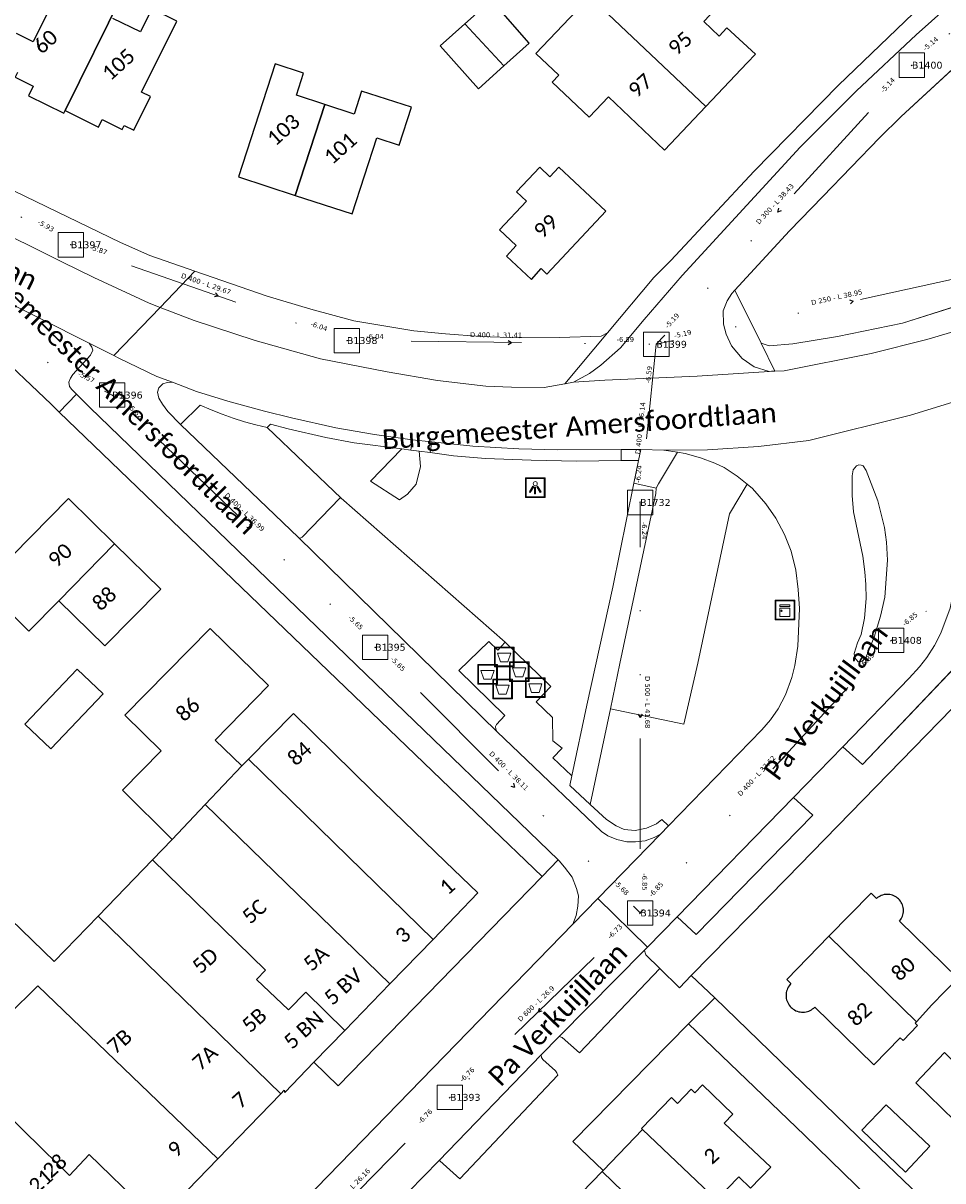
# Model space of a CAD drawing. Header units: metres. Extents: x 113074 to 114313, y 482627 to 483855.
# Tile 54 of 78: x 113673 to 113766, y 483373 to 483491. Entities that reach past the tile are written whole.
import ezdxf
from ezdxf.enums import TextEntityAlignment as Align

# ---------------------------------------------------------------- set-up
doc = ezdxf.new("R2010")
doc.units = ezdxf.units.M
doc.header["$MEASUREMENT"] = 0
doc.linetypes.add('DGN Style 2', pattern=[50.429501, 30.257701, -20.1718])
doc.linetypes.add('DGN Style 6', pattern=[30.473618, 0.016022, -6.408752, 11.215317, -6.408752, 0.016022, -6.408752])
for name, color, linetype, lineweight in [('BGT-Lijnen - BAK Afval apart plaats (p)', 7, 'Continuous', 13), ('BGT-Lijnen - BTD Groenvoorziening  gras- en kruidachtigen (v)', 94, 'Continuous', 13), ('BGT-Lijnen - BTD Groenvoorziening  heesters (v)', 94, 'Continuous', 13), ('BGT-Lijnen - Huisnummer overig (t)', 252, 'Continuous', 13), ('BGT-Lijnen - KST Openbare verlichtingskast (p)', 7, 'Continuous', 13), ('BGT-Lijnen - ORL Straatnaam (t)', 7, 'Continuous', 13), ('BGT-Lijnen - OWG Verkeerseiland_ open verharding (v)', 7, 'Continuous', 13), ('BGT-Lijnen - PND grondvlak pand (v_mv)', 1, 'Continuous', 13), ('BGT-Lijnen - STM Lichtpunt (p)', 7, 'Continuous', 13), ('BGT-Lijnen - WGD Parkeervlak (v)', 7, 'Continuous', 13), ('BGT-Lijnen - WGD Rijbaan - Lokale weg (v)', 7, 'Continuous', 13), ('BGT-Lijnen - WGD Voetpad (v)', 7, 'Continuous', 13), ('Riolering - BOBs', 7, 'Continuous', 13), ('Riolering - Gemengd riool', 7, 'Continuous', 13), ('Riolering - KNOOP_NUMMER', 7, 'Continuous', 13), ('Riolering - KNOOP_RIOOLPUT', 7, 'Continuous', 13), ('Riolering - Leidingtekst', 7, 'Continuous', 13), ('Riolering - Level 63', 7, 'Continuous', 13), ('Riolering - Stroomrichting', 7, 'Continuous', 13)]:
    doc.layers.add(name, color=color, linetype=linetype, lineweight=lineweight)
doc.styles.add('Style-Calibri', font='calibri.ttf')
doc.styles.add('Style-Verdana', font='verdana.ttf')

# ---------------------------------------------------------------- blocks, each defined once
blk = doc.blocks.new('STM Lichtpunt')
at = {"layer": 'BGT-Lijnen - STM Lichtpunt (p)', "color": 31, "lineweight": 13}
blk.add_circle((0, 42), 20.6, dxfattribs=at)
for points in [[(-100, 100), (100, 100), (100, -100), (-100, -100)], [(-93, 93), (92, 93), (92, -92), (-93, -92)], [(-25, 16), (-15, 10), (-51, -47), (-60, -41)], [(-7, 6), (4, 6), (4, -61), (-7, -61)], [(15, 10), (24, 16), (59, -42), (49, -47)]]:
    blk.add_3dface(points, dxfattribs=at)
blk = doc.blocks.new('KST Openbare Verlichtingskast')
at = {"layer": 'BGT-Lijnen - KST Openbare verlichtingskast (p)', "color": 40, "lineweight": 13, "flags": 128}
for points in [[(-93, -87), (-93, 88)], [(-88, 93), (88, 93)], [(92, 88), (92, -87)], [(88, -92), (-88, -92)]]:
    blk.add_lwpolyline(points, dxfattribs=at)
at = {"layer": 'BGT-Lijnen - KST Openbare verlichtingskast (p)', "color": 40, "lineweight": 13}
blk.add_circle((-35, -7), 7.09, dxfattribs=at)
at = {"layer": 'BGT-Lijnen - KST Openbare verlichtingskast (p)', "color": 40, "lineweight": 13, "extrusion": (0, 0, -1)}
for centre, start, end in [((88, 88), 360, 90), ((-88, 88), 90, 180), ((88, -87), 270, 0), ((-88, -87), 180, 270)]:
    blk.add_arc(centre, 4.32, start, end, dxfattribs=at)
at = {"layer": 'BGT-Lijnen - KST Openbare verlichtingskast (p)', "color": 40, "lineweight": 13}
for points in [[(-100, 100), (100, 100), (100, -100), (-100, -100)], [(-52, 53), (50, 53), (50, 37), (-52, 37)], [(-52, 21), (50, 21), (50, -66), (-52, -66)]]:
    blk.add_3dface(points, dxfattribs=at)
blk = doc.blocks.new('BAK Afval apart plaats')
at = {"layer": 'BGT-Lijnen - BAK Afval apart plaats (p)', "color": 30, "lineweight": 13, "flags": 128}
for points in [[(-95, -87), (-95, 89)], [(-91, 94), (85, 94)], [(89, 89), (89, -87)], [(85, -91), (-91, -91)]]:
    blk.add_lwpolyline(points, dxfattribs=at)
at = {"layer": 'BGT-Lijnen - BAK Afval apart plaats (p)', "color": 30, "lineweight": 13, "extrusion": (0, 0, -1)}
for centre, start, end in [((91, 89), 360, 90), ((-85, 89), 90.0013, 180.0014), ((91, -87), 269.9986, 359.9987), ((-85, -87), 180, 270)]:
    blk.add_arc(centre, 4.32, start, end, dxfattribs=at)
at = {"layer": 'BGT-Lijnen - BAK Afval apart plaats (p)', "color": 30, "lineweight": 13}
for points in [[(-103, 101), (97, 101), (97, -99), (-103, -99)], [(-70, 40), (63, 40), (35, -49), (-42, -49)]]:
    blk.add_3dface(points, dxfattribs=at)
blk = doc.blocks.new('rioput')
at = {"layer": 'Riolering - Level 63', "linetype": 'Continuous', "lineweight": 13}
blk.add_3dface([(-1.29, 1.24), (1.29, 1.24), (1.29, -1.24), (-1.29, -1.24)], dxfattribs=at)

msp = doc.modelspace()

# ---------------------------------------------------------------- linework, layer by layer
at = {"layer": 'BGT-Lijnen - BTD Groenvoorziening  gras- en kruidachtigen (v)', "linetype": 'DGN Style 2', "lineweight": 13, "flags": 128}
for points in [[(113770.01, 483488.29), (113762.22, 483481.08), (113760, 483478.93)], [(113760, 483478.93), (113754.24, 483472.96), (113750.87, 483469.48)], [(113750.87, 483469.48), (113745.31, 483463.44), (113747.98, 483458.06)], [(113762.36, 483460.1), (113773.71, 483463.71), (113780.05, 483466.41)], [(113751.22, 483457.99), (113755.76, 483458.76), (113762.36, 483460.1)], [(113747.98, 483458.06), (113748.8, 483457.82), (113751.22, 483457.99)], [(113698.19, 483449.85), (113697.86, 483449.5), (113705.37, 483442.35)], [(113703.79, 483448.51), (113699.98, 483449.37), (113698.19, 483449.85)], [(113711.5, 483447.33), (113706.68, 483447.96), (113703.79, 483448.51)], [(113711.29, 483442.18), (113708.34, 483444.08), (113711.5, 483447.33)], [(113713.29, 483447.1), (113713.42, 483445.55), (113712.97, 483443.75)], [(113716.75, 483446.65), (113714.4, 483446.96), (113713.29, 483447.1)], [(113724.64, 483446.2), (113720.02, 483446.38), (113716.75, 483446.65)], [(113740.28, 483446.87), (113739.5, 483447), (113737.56, 483443.78)], [(113743.28, 483445.9), (113741.85, 483446.44), (113740.28, 483446.87)], [(113733.79, 483446.15), (113729.25, 483446.1), (113724.64, 483446.2)], [(113735.08, 483443.85), (113735.55, 483446.16), (113733.79, 483446.15)], [(113745.57, 483444.57), (113744.25, 483445.46), (113743.28, 483445.9)], [(113744.77, 483440.74), (113746.59, 483443.75), (113745.57, 483444.57)], [(113712.97, 483443.75), (113712.08, 483442.74), (113711.29, 483442.18)], [(113732.95, 483433.3), (113735.08, 483443.85)], [(113737.56, 483443.78), (113737.35, 483443.36), (113737.29, 483442.81)], [(113746.59, 483443.75), (113744.77, 483440.74), (113741.56, 483425.58)], [(113747.13, 483443.32), (113746.59, 483443.75)], [(113749.48, 483440.32), (113748.46, 483441.76), (113747.13, 483443.32)], [(113705.37, 483442.35), (113722.02, 483427.71), (113726.63, 483423.2)], [(113737.29, 483442.81), (113733.66, 483425.54), (113732.7, 483420.96)], [(113741.56, 483425.58), (113744.77, 483440.74)], [(113751.05, 483436.94), (113750.37, 483438.66), (113749.48, 483440.32)], [(113751.76, 483433.08), (113751.5, 483435.04), (113751.05, 483436.94)], [(113758.3, 483415.28), (113769.19, 483426.77), (113767.98, 483435.42)], [(113728.77, 483414.13), (113730.3, 483421.33), (113732.95, 483433.3)], [(113751.72, 483427.31), (113751.9, 483431.13), (113751.76, 483433.08)], [(113767.46, 483432.5), (113767.19, 483431.17), (113766.25, 483428.62)], [(113766.25, 483428.62), (113765.59, 483427.38), (113764.8, 483426.17)], [(113751.12, 483424.14), (113751.4, 483425.35), (113751.72, 483427.31)], [(113741.56, 483425.58), (113740.14, 483419.38), (113732.7, 483420.96)], [(113732.7, 483420.96), (113740.14, 483419.38), (113741.56, 483425.58)], [(113764.8, 483426.17), (113764.06, 483425.21), (113763.03, 483424.05)], [(113749.72, 483420.94), (113750.45, 483422.38), (113751.12, 483424.14)], [(113726.63, 483423.2), (113725.15, 483421.67), (113726.8, 483420.07)], [(113763.03, 483424.05), (113756.29, 483417.1), (113758.3, 483415.28)], [(113732.7, 483420.96), (113730.65, 483411.23), (113732.31, 483409.7)], [(113748.07, 483418.82), (113748.93, 483419.82), (113749.72, 483420.94)], [(113726.8, 483420.07), (113726.85, 483417.7), (113727.78, 483416.94)], [(113737.92, 483409.72), (113738.59, 483409.07), (113748.07, 483418.82)], [(113727.78, 483416.94), (113726.84, 483415.97), (113728.77, 483414.13)], [(113751.28, 483411.95), (113739.46, 483399.83), (113741.41, 483398.03)], [(113741.41, 483398.03), (113753.24, 483410.14), (113751.28, 483411.95)], [(113732.31, 483409.7), (113733.26, 483409.06), (113734.1, 483408.71)], [(113736.37, 483408.82), (113737.36, 483409.28), (113737.92, 483409.72)], [(113734.1, 483408.71), (113735.19, 483408.6), (113736.37, 483408.82)]]:
    msp.add_lwpolyline(points, dxfattribs=at)
at = {"layer": 'BGT-Lijnen - BTD Groenvoorziening  heesters (v)', "linetype": 'DGN Style 2', "lineweight": 13, "flags": 128}
for points in [[(113712.42, 483447.21), (113711.5, 483447.33), (113708.34, 483444.08)], [(113713.42, 483445.55), (113713.29, 483447.1), (113712.42, 483447.21)], [(113712.08, 483442.74), (113712.97, 483443.75), (113713.42, 483445.55)], [(113708.34, 483444.08), (113711.29, 483442.18), (113712.08, 483442.74)]]:
    msp.add_lwpolyline(points, dxfattribs=at)
at = {"layer": 'BGT-Lijnen - ORL Straatnaam (t)', "linetype": 'Continuous', "lineweight": 13, "flags": 128}
msp.add_lwpolyline([(113749.73, 483415.44), (113750.43, 483416.15)], dxfattribs=at)
at = {"layer": 'BGT-Lijnen - OWG Verkeerseiland_ open verharding (v)', "linetype": 'Continuous', "lineweight": 13, "flags": 128}
for points in [[(113757.68, 483445.63), (113757.34, 483445.2), (113757.22, 483444.59)], [(113758.15, 483445.7), (113757.92, 483445.71), (113757.68, 483445.63)], [(113758.67, 483445.13), (113758.34, 483445.61), (113758.15, 483445.7)], [(113757.22, 483444.59), (113757.24, 483442.61), (113757.36, 483440.96)], [(113760.51, 483439.37), (113759.84, 483442.07), (113758.67, 483445.13)], [(113757.36, 483440.96), (113758.32, 483436.44), (113758.53, 483434.85)], [(113760.82, 483436.05), (113760.71, 483437.87), (113760.51, 483439.37)], [(113760.56, 483432.3), (113760.82, 483436.05)], [(113758.53, 483434.85), (113758.63, 483433.57), (113758.64, 483432.16)], [(113758.64, 483432.16), (113758.49, 483430.15), (113758.15, 483428.51)], [(113759.46, 483428.23), (113760.11, 483430.36), (113760.56, 483432.3)], [(113758.15, 483428.51), (113757.79, 483427.65), (113757.44, 483426.55)], [(113758.3, 483425.81), (113758.62, 483426.15), (113759.46, 483428.23)], [(113757.44, 483426.55), (113757.49, 483426.11), (113757.84, 483425.73)], [(113757.84, 483425.73), (113758.09, 483425.71), (113758.3, 483425.81)]]:
    msp.add_lwpolyline(points, dxfattribs=at)
at = {"layer": 'BGT-Lijnen - PND grondvlak pand (v_mv)', "linetype": 'Continuous', "lineweight": 25, "flags": 128}
for points in [[(113677.81, 483496.19), (113674.08, 483488.68), (113672.38, 483489.53)], [(113734.01, 483496.86), (113730.61, 483493.28), (113742.38, 483482.11)], [(113677.2, 483481.42), (113677.33, 483481.69), (113683.18, 483493.57)], [(113683.18, 483493.57), (113677.33, 483481.69), (113680.71, 483480.01)], [(113724.43, 483488.55), (113720.62, 483492.92), (113717.91, 483490.51)], [(113730.61, 483493.28), (113725.11, 483487.49), (113727.45, 483485.27)], [(113738.18, 483477.68), (113742.38, 483482.11), (113730.61, 483493.28)], [(113743.73, 483489.24), (113742.17, 483490.73), (113744.6, 483493.33)], [(113686.14, 483492.03), (113684.97, 483489.67), (113682.19, 483491.05)], [(113685.09, 483483.57), (113688.67, 483490.78), (113686.14, 483492.03)], [(113717.91, 483490.51), (113715.41, 483488.28), (113719.3, 483483.9)], [(113719.3, 483483.9), (113721.88, 483486.24), (113717.91, 483490.51)], [(113717.91, 483490.51), (113721.88, 483486.24), (113724.43, 483488.55)], [(113747.42, 483487.41), (113744.52, 483490.1), (113743.73, 483489.24)], [(113701.54, 483485.48), (113698.64, 483486.42), (113694.92, 483474.96)], [(113742.38, 483482.11), (113746.59, 483486.53), (113747.42, 483487.41)], [(113672.49, 483485.56), (113672.26, 483485.09), (113674.09, 483484.18)], [(113703.69, 483482.31), (113700.81, 483483.24), (113701.54, 483485.48)], [(113727.45, 483485.27), (113726.79, 483484.57), (113730.54, 483481.02)], [(113674.09, 483484.18), (113673.61, 483483.2), (113677.2, 483481.42)], [(113684.31, 483479.69), (113686.01, 483483.11), (113685.09, 483483.57)], [(113712.5, 483482.03), (113707.43, 483483.67), (113706.68, 483481.34)], [(113730.54, 483481.02), (113732.49, 483483.08), (113738.18, 483477.68)], [(113694.92, 483474.96), (113700.7, 483473.08), (113703.69, 483482.31)], [(113706.68, 483481.34), (113703.69, 483482.31), (113700.7, 483473.08)], [(113708.99, 483478.93), (113711.25, 483478.19), (113712.5, 483482.03)], [(113680.71, 483480.01), (113681.08, 483480.77), (113683.12, 483479.76)], [(113683.12, 483479.76), (113683.32, 483480.18), (113684.31, 483479.69)], [(113700.7, 483473.08), (113706.48, 483471.2), (113708.99, 483478.93)], [(113725.51, 483475.94), (113723.17, 483473.44), (113724.18, 483472.5)], [(113727.45, 483475.94), (113726.55, 483474.97), (113725.51, 483475.94)], [(113726.23, 483465.09), (113732.21, 483471.48), (113727.45, 483475.94)], [(113724.18, 483472.5), (113721.44, 483469.58), (113723.12, 483468)], [(113723.12, 483468), (113722.15, 483466.91), (113724.68, 483464.55)], [(113724.68, 483464.55), (113725.65, 483465.64), (113726.23, 483465.09)], [(113682.36, 483437.7), (113677.68, 483442.3), (113672, 483436.51)], [(113676.68, 483431.92), (113682.36, 483437.7)], [(113682.36, 483437.7), (113676.68, 483431.92), (113681.36, 483427.33)], [(113681.36, 483427.33), (113687.04, 483433.11), (113682.36, 483437.7)], [(113669.24, 483433.17), (113673.65, 483428.84), (113676.68, 483431.92)], [(113692.05, 483429.12), (113683.41, 483420.29)], [(113692.56, 483417.75), (113697.99, 483423.3), (113692.05, 483429.12)], [(113681.21, 483422.46), (113678.55, 483424.99), (113673.23, 483419.4)], [(113673.23, 483419.4), (113675.89, 483416.87), (113681.21, 483422.46)], [(113683.41, 483420.29), (113687.09, 483416.68), (113683.16, 483412.68)], [(113708.58, 483412.57), (113700.51, 483420.46), (113695.94, 483415.83)], [(113691.55, 483411.22), (113695.27, 483415.16), (113692.56, 483417.75)], [(113695.94, 483415.83), (113695.27, 483415.16), (113691.55, 483411.22)], [(113714.68, 483397.54), (113695.94, 483415.83)], [(113695.94, 483415.83), (113714.68, 483397.54), (113719.24, 483402.25)], [(113683.16, 483412.68), (113688.21, 483407.68), (113691.55, 483411.22)], [(113719.24, 483402.25), (113715.96, 483405.41), (113708.58, 483412.57)], [(113691.55, 483411.22), (113688.21, 483407.68), (113686.2, 483405.61)], [(113710.3, 483393.01), (113691.55, 483411.22)], [(113691.55, 483411.22), (113710.3, 483393.01), (113714.68, 483397.54)], [(113686.2, 483405.61), (113680.68, 483399.9), (113699.22, 483381.85)], [(113686.2, 483405.61), (113697.69, 483394.41), (113696.77, 483393.47)], [(113697.69, 483394.41), (113686.2, 483405.61)], [(113680.68, 483399.9), (113676.21, 483395.29), (113667.36, 483403.86)], [(113759.7, 483401.69), (113759.15, 483402.22), (113754.87, 483397.85)], [(113759.93, 483401.86), (113759.81, 483401.78), (113759.7, 483401.69)], [(113760.19, 483402), (113760.06, 483401.94), (113759.93, 483401.86)], [(113760.47, 483402.08), (113760.33, 483402.04), (113760.19, 483402)], [(113760.76, 483402.11), (113760.61, 483402.1), (113760.47, 483402.08)], [(113761.05, 483402.09), (113760.91, 483402.11), (113760.76, 483402.11)], [(113761.33, 483402.02), (113761.19, 483402.07), (113761.05, 483402.09)], [(113761.6, 483401.91), (113761.47, 483401.97), (113761.33, 483402.02)], [(113761.84, 483401.74), (113761.72, 483401.83), (113761.6, 483401.91)], [(113762.05, 483401.54), (113761.95, 483401.65), (113761.84, 483401.74)], [(113762.22, 483401.3), (113762.14, 483401.42), (113762.05, 483401.54)], [(113762.34, 483401.04), (113762.29, 483401.17), (113762.22, 483401.3)], [(113762.42, 483400.76), (113762.39, 483400.9), (113762.34, 483401.04)], [(113762.44, 483400.47), (113762.44, 483400.61), (113762.42, 483400.76)], [(113692.84, 483375.26), (113699.22, 483381.85), (113680.68, 483399.9)], [(113762.04, 483399.4), (113762.13, 483399.51), (113762.21, 483399.63)], [(113762.21, 483399.63), (113762.28, 483399.76), (113762.34, 483399.9)], [(113762.34, 483399.9), (113762.38, 483400.03), (113762.42, 483400.18)], [(113762.42, 483400.18), (113762.44, 483400.32), (113762.44, 483400.47)], [(113765.32, 483390.88), (113767.97, 483393.59), (113762.04, 483399.4)], [(113754.87, 483397.85), (113750.59, 483393.47), (113751.02, 483393.05)], [(113754.87, 483397.85), (113763.75, 483389.16), (113765.32, 483390.88)], [(113763.75, 483389.16), (113754.87, 483397.85)], [(113700.01, 483390.39), (113696.77, 483393.47), (113697.69, 483394.41)], [(113674.55, 483392.83), (113671.54, 483389.85), (113668.88, 483392.32)], [(113671.54, 483389.85), (113674.55, 483392.83), (113692.84, 483375.26)], [(113686.74, 483368.95), (113692.84, 483375.26), (113674.55, 483392.83)], [(113696.77, 483393.47), (113700.01, 483390.39), (113701.78, 483392.17)], [(113701.78, 483392.17), (113705.72, 483388.28), (113710.3, 483393.01)], [(113750.68, 483392.56), (113750.62, 483392.43), (113750.58, 483392.28)], [(113750.83, 483392.82), (113750.75, 483392.7), (113750.68, 483392.56)], [(113751.02, 483393.05), (113750.92, 483392.94), (113750.83, 483392.82)], [(113705.72, 483388.28), (113701.78, 483392.17), (113700.01, 483390.39)], [(113750.53, 483391.99), (113750.52, 483391.84), (113750.53, 483391.69)], [(113750.58, 483392.28), (113750.55, 483392.14), (113750.53, 483391.99)], [(113750.53, 483391.69), (113750.55, 483391.54), (113750.58, 483391.4)], [(113750.58, 483391.4), (113750.63, 483391.26), (113750.69, 483391.12)], [(113750.69, 483391.12), (113750.76, 483390.99), (113750.84, 483390.86)], [(113750.84, 483390.86), (113750.93, 483390.74), (113751.03, 483390.64)], [(113751.03, 483390.64), (113751.15, 483390.54), (113751.26, 483390.45)], [(113751.26, 483390.45), (113751.39, 483390.37), (113751.52, 483390.3)], [(113751.52, 483390.3), (113751.66, 483390.25), (113751.81, 483390.2)], [(113751.81, 483390.2), (113751.95, 483390.17), (113752.1, 483390.16)], [(113752.1, 483390.16), (113752.25, 483390.15), (113752.4, 483390.16)], [(113752.4, 483390.16), (113752.55, 483390.18), (113752.69, 483390.22)], [(113752.69, 483390.22), (113752.83, 483390.26), (113752.97, 483390.32)], [(113752.97, 483390.32), (113753.1, 483390.39), (113753.22, 483390.48)], [(113753.22, 483390.48), (113753.34, 483390.57), (113753.45, 483390.67)], [(113753.45, 483390.67), (113759.44, 483384.81), (113762.12, 483387.55)], [(113763.87, 483388.8), (113763.63, 483389.02), (113763.75, 483389.16)], [(113699.64, 483382), (113702.57, 483385.08), (113705.72, 483388.28)], [(113762.12, 483387.55), (113762.4, 483387.26), (113763.87, 483388.8)], [(113770.58, 483382.15), (113766.6, 483386.04), (113763.71, 483382.96)], [(113699.22, 483381.85), (113699.58, 483382.22), (113699.64, 483382)], [(113741.26, 483381.96), (113740.9, 483382.32), (113739.51, 483380.89)], [(113745.13, 483379.79), (113742.05, 483382.77), (113741.26, 483381.96)], [(113763.71, 483382.96), (113767.67, 483379.11), (113770.58, 483382.15)], [(113670.41, 483380.76), (113672.79, 483378.43), (113675.16, 483376.11)], [(113739.51, 483380.89), (113738.88, 483381.5), (113735.83, 483378.34)], [(113765.12, 483376.54), (113760.69, 483380.74), (113758.22, 483378.16)], [(113748.99, 483374.42), (113744.24, 483378.87), (113745.13, 483379.79)], [(113677.54, 483373.79), (113675.16, 483376.11), (113672.79, 483378.43)], [(113735.83, 483378.34), (113735.96, 483378.22)], [(113735.96, 483378.22), (113731.97, 483374.09), (113731.86, 483373.98)], [(113735.96, 483378.22), (113743.47, 483371.08), (113745.73, 483373.42)], [(113743.47, 483371.08), (113735.96, 483378.22)], [(113758.22, 483378.16), (113762.65, 483373.91), (113765.12, 483376.54)], [(113675.16, 483376.11), (113677.54, 483373.79), (113677.77, 483373.57)], [(113679.77, 483375.69), (113677.77, 483373.57), (113677.54, 483373.79)], [(113677.77, 483373.57), (113679.77, 483375.69), (113681.96, 483373.57)], [(113684.35, 483371.26), (113681.96, 483373.57), (113679.77, 483375.69)], [(113731.86, 483373.98), (113727.7, 483369.67), (113735.15, 483362.47)], [(113735.15, 483362.47), (113739.31, 483366.78), (113731.86, 483373.98)], [(113731.86, 483373.98), (113739.31, 483366.78), (113741.07, 483365.07)], [(113745.73, 483373.42), (113746.91, 483372.27), (113748.99, 483374.42)], [(113681.96, 483373.57), (113684.35, 483371.26), (113686.74, 483368.95)]]:
    msp.add_lwpolyline(points, dxfattribs=at)
at = {"layer": 'BGT-Lijnen - WGD Parkeervlak (v)', "linetype": 'Continuous', "lineweight": 13, "flags": 128}
for points in [[(113691.05, 483451.78), (113689.05, 483449.81), (113701.03, 483438.35)], [(113693.27, 483450.86), (113692.15, 483451.3), (113691.05, 483451.78)], [(113695.54, 483450.1), (113694.4, 483450.46), (113693.27, 483450.86)], [(113697.86, 483449.5), (113696.7, 483449.78), (113695.54, 483450.1)], [(113705.37, 483442.35), (113697.86, 483449.5)], [(113705.37, 483442.35), (113705.21, 483442.35), (113701.4, 483438.37)], [(113701.4, 483438.37), (113705.21, 483442.35), (113705.37, 483442.35)], [(113722.02, 483427.71), (113705.37, 483442.35)], [(113701.4, 483438.37), (113701.21, 483438.27), (113701.03, 483438.35)], [(113701.03, 483438.35), (113701.21, 483438.27), (113701.4, 483438.37)], [(113701.03, 483438.35), (113711.72, 483427.89), (113721.21, 483418.6)], [(113721.98, 483420.28), (113717.31, 483424.85), (113720.35, 483427.8)], [(113720.35, 483427.8), (113721.25, 483426.91), (113722.02, 483427.71)], [(113721.04, 483419.14), (113721.12, 483419.37), (113721.98, 483420.28)], [(113721.21, 483418.6), (113721.07, 483418.89), (113721.04, 483419.14)], [(113736.21, 483396.18), (113736.16, 483396.46), (113727.49, 483387.69)], [(113737.71, 483394.58), (113736.29, 483395.98), (113736.21, 483396.18)], [(113729.56, 483386.01), (113737.71, 483394.58)], [(113727.49, 483387.69), (113727.79, 483387.58), (113729.56, 483386.01)], [(113725.67, 483385.82), (113715.26, 483375.04), (113715.39, 483375.04)], [(113725.69, 483385.56), (113725.67, 483385.82)], [(113727.11, 483384.19), (113725.84, 483385.36), (113725.69, 483385.56)], [(113727.36, 483383.75), (113727.26, 483384), (113727.11, 483384.19)], [(113715.39, 483375.04), (113717.39, 483373.23), (113727.36, 483383.75)]]:
    msp.add_lwpolyline(points, dxfattribs=at)
at = {"layer": 'BGT-Lijnen - WGD Rijbaan - Lokale weg (v)', "linetype": 'Continuous', "lineweight": 13, "flags": 128}
for points in [[(113596.52, 483500), (113679.77, 483458.09), (113682.27, 483456.82)], [(113775.66, 483500), (113770.25, 483495.24), (113763.73, 483489.39)], [(113763.73, 483489.39), (113757.66, 483483.7), (113751.97, 483477.96)], [(113760, 483478.93), (113762.22, 483481.08), (113770.01, 483488.29)], [(113750.87, 483469.48), (113754.24, 483472.96), (113760, 483478.93)], [(113751.97, 483477.96), (113739.99, 483464.93), (113736.13, 483460.48)], [(113677.05, 483466.31), (113675.24, 483467.2), (113657.32, 483476.08)], [(113745.31, 483463.44), (113750.87, 483469.48)], [(113685.88, 483462.13), (113680.24, 483464.73), (113677.05, 483466.31)], [(113744.53, 483462.36), (113745.01, 483463.11), (113745.31, 483463.44)], [(113682.27, 483456.82), (113686.97, 483461.71), (113685.88, 483462.13)], [(113744.17, 483459.99), (113744.14, 483461.36), (113744.53, 483462.36)], [(113690.43, 483460.38), (113686.97, 483461.71), (113682.27, 483456.82)], [(113696.64, 483458.36), (113692.4, 483459.74), (113690.43, 483460.38)], [(113736.13, 483460.48), (113733.73, 483457.6), (113731.72, 483455.85)], [(113744.99, 483457.81), (113744.43, 483458.98), (113744.17, 483459.99)], [(113771.58, 483460.46), (113764.8, 483458.45), (113759.18, 483457.04)], [(113710.04, 483455.17), (113703.26, 483456.47), (113696.64, 483458.36)], [(113682.27, 483456.82), (113679.77, 483458.09), (113680.04, 483457.68)], [(113680.04, 483457.68), (113680.14, 483457.38), (113679.9, 483456.85)], [(113747.29, 483455.66), (113746.08, 483456.51), (113744.99, 483457.81)], [(113759.18, 483457.04), (113750.32, 483455.26), (113749.39, 483455.23)], [(113679.9, 483456.85), (113678.12, 483454.89), (113677.88, 483454.52)], [(113686.64, 483454.7), (113682.78, 483456.56), (113682.27, 483456.82)], [(113682.27, 483456.82), (113682.78, 483456.56), (113686.64, 483454.7)], [(113687.69, 483454.07), (113688.24, 483454.1), (113686.64, 483454.7)], [(113686.64, 483454.7), (113688.24, 483454.1), (113690.66, 483453.18)], [(113720.03, 483453.71), (113715.13, 483454.3), (113710.04, 483455.17)], [(113731.72, 483455.85), (113730.58, 483454.99), (113728.95, 483454.12)], [(113728.95, 483454.12), (113732.13, 483454.31), (113741.5, 483454.71)], [(113748.81, 483455.21), (113741.5, 483454.71), (113732.13, 483454.31)], [(113741.5, 483454.71), (113748.81, 483455.21), (113747.29, 483455.66)], [(113749.39, 483455.23), (113749.06, 483455.22), (113748.81, 483455.21)], [(113677.88, 483454.52), (113677.72, 483454.1), (113677.77, 483453.66)], [(113677.77, 483453.66), (113678, 483453.36), (113678.49, 483452.89)], [(113686.86, 483452.48), (113686.72, 483453.11), (113686.86, 483453.55)], [(113686.86, 483453.55), (113687.25, 483453.94), (113687.69, 483454.07)], [(113722.64, 483453.61), (113720.03, 483453.71)], [(113728.07, 483453.96), (113725.95, 483453.57), (113722.64, 483453.61)], [(113732.13, 483454.31), (113728.95, 483454.12), (113728.07, 483453.96)], [(113771.67, 483453.59), (113768.33, 483452.37), (113763.14, 483450.75)], [(113678.49, 483452.89), (113679.85, 483451.55), (113708.89, 483423.48)], [(113687.77, 483451.14), (113687.21, 483451.89), (113686.86, 483452.48)], [(113690.66, 483453.18), (113693.85, 483452.18), (113697.58, 483451.16)], [(113752.85, 483448.19), (113763.14, 483450.75), (113768.33, 483452.37)], [(113697.58, 483451.16), (113700.32, 483450.49), (113704.81, 483449.48)], [(113701.03, 483438.35), (113689.05, 483449.81), (113687.77, 483451.14)], [(113763.14, 483450.75), (113752.85, 483448.19), (113747.74, 483447.57)], [(113704.81, 483449.48), (113708.73, 483448.79), (113712.56, 483448.27)], [(113712.56, 483448.27), (113714.55, 483448.05), (113718.73, 483447.6)], [(113742.56, 483447.26), (113747.74, 483447.57), (113752.85, 483448.19)], [(113718.73, 483447.6), (113723.4, 483447.34), (113727.31, 483447.23)], [(113727.31, 483447.23), (113733.78, 483447.28), (113735.78, 483447.29)], [(113735.78, 483447.29), (113738.1, 483447.22), (113742.56, 483447.26)], [(113747.74, 483447.57), (113742.56, 483447.26), (113738.1, 483447.22)], [(113738.1, 483447.22), (113739.5, 483447), (113740.28, 483446.87)], [(113740.28, 483446.87), (113741.85, 483446.44), (113743.28, 483445.9)], [(113743.28, 483445.9), (113744.25, 483445.46), (113745.57, 483444.57)], [(113757.22, 483444.59), (113757.34, 483445.2), (113757.68, 483445.63)], [(113757.68, 483445.63), (113757.92, 483445.71), (113758.15, 483445.7)], [(113758.15, 483445.7), (113758.34, 483445.61), (113758.67, 483445.13)], [(113745.57, 483444.57), (113746.59, 483443.75), (113747.13, 483443.32)], [(113757.36, 483440.96), (113757.24, 483442.61), (113757.22, 483444.59)], [(113758.67, 483445.13), (113759.84, 483442.07)], [(113747.13, 483443.32), (113748.46, 483441.76), (113749.48, 483440.32)], [(113759.84, 483442.07), (113760.51, 483439.37), (113760.71, 483437.87)], [(113758.53, 483434.85), (113758.32, 483436.44), (113757.36, 483440.96)], [(113749.48, 483440.32), (113750.37, 483438.66), (113751.05, 483436.94)], [(113721.21, 483418.6), (113711.72, 483427.89), (113701.03, 483438.35)], [(113760.71, 483437.87), (113760.82, 483436.05), (113760.56, 483432.3)], [(113751.05, 483436.94), (113751.5, 483435.04), (113751.76, 483433.08)], [(113758.64, 483432.16), (113758.63, 483433.57), (113758.53, 483434.85)], [(113751.76, 483433.08), (113751.9, 483431.13), (113751.72, 483427.31)], [(113766.25, 483428.62), (113767.19, 483431.17), (113767.46, 483432.5)], [(113758.15, 483428.51), (113758.49, 483430.15), (113758.64, 483432.16)], [(113760.56, 483432.3), (113760.11, 483430.36), (113759.46, 483428.23)], [(113757.44, 483426.55), (113757.79, 483427.65), (113758.15, 483428.51)], [(113759.46, 483428.23), (113758.62, 483426.15), (113758.3, 483425.81)], [(113764.8, 483426.17), (113765.59, 483427.38), (113766.25, 483428.62)], [(113751.72, 483427.31), (113751.4, 483425.35), (113751.12, 483424.14)], [(113757.84, 483425.73), (113757.49, 483426.11), (113757.44, 483426.55)], [(113758.3, 483425.81), (113758.09, 483425.71), (113757.84, 483425.73)], [(113763.03, 483424.05), (113764.06, 483425.21), (113764.8, 483426.17)], [(113751.12, 483424.14), (113750.45, 483422.38), (113749.72, 483420.94)], [(113708.89, 483423.48), (113727.39, 483405.6), (113727.48, 483405.52)], [(113751.28, 483411.95), (113756.29, 483417.1), (113763.03, 483424.05)], [(113749.72, 483420.94), (113748.93, 483419.82), (113748.07, 483418.82)], [(113731.77, 483408.5), (113723.42, 483416.48), (113721.21, 483418.6)], [(113748.07, 483418.82), (113738.59, 483409.07), (113737.76, 483408.23)], [(113736.46, 483396.76), (113739.46, 483399.83), (113751.28, 483411.95)], [(113737.76, 483408.23), (113731.4, 483401.69), (113736.46, 483396.76)], [(113731.4, 483401.69), (113737.76, 483408.23), (113737.14, 483407.9)], [(113733.34, 483407.68), (113732.44, 483408.06), (113731.77, 483408.5)], [(113735.25, 483407.44), (113734.37, 483407.45), (113733.34, 483407.68)], [(113737.14, 483407.9), (113736.22, 483407.56), (113735.25, 483407.44)], [(113727.48, 483405.52), (113728.04, 483404.87), (113728.82, 483403.87)], [(113728.82, 483403.87), (113729.25, 483402.72), (113729.44, 483401.96)], [(113729.44, 483401.96), (113729.39, 483400.9), (113729.2, 483399.98)], [(113731.4, 483401.69), (113728.88, 483399.1), (113694.57, 483363.78)], [(113729.2, 483399.98), (113728.88, 483399.1), (113731.4, 483401.69)], [(113736.16, 483396.46), (113736.46, 483396.76), (113731.4, 483401.69)], [(113725.67, 483385.82), (113727.49, 483387.69), (113736.16, 483396.46)], [(113712.23, 483371.93), (113715.26, 483375.04), (113725.67, 483385.82)]]:
    msp.add_lwpolyline(points, dxfattribs=at)
at = {"layer": 'BGT-Lijnen - WGD Voetpad (v)', "linetype": 'Continuous', "lineweight": 13, "flags": 128}
for points in [[(113680.04, 483457.68), (113679.77, 483458.09), (113596.52, 483500)], [(113771.44, 483498.87), (113764.27, 483492.37), (113755.84, 483484.27)], [(113757.66, 483483.7), (113763.73, 483489.39), (113770.25, 483495.24)], [(113755.84, 483484.27), (113747.27, 483475.53), (113738.81, 483466.46)], [(113751.97, 483477.96), (113757.66, 483483.7)], [(113682.97, 483468.28), (113657.13, 483480.78)], [(113736.13, 483460.48), (113739.99, 483464.93), (113751.97, 483477.96)], [(113657.32, 483476.08), (113675.24, 483467.2), (113677.05, 483466.31)], [(113690.5, 483465.38), (113685.93, 483466.96), (113682.97, 483468.28)], [(113738.81, 483466.46), (113737.1, 483464.73), (113732.39, 483459.13)], [(113677.05, 483466.31), (113680.24, 483464.73), (113685.88, 483462.13)], [(113685.88, 483462.13), (113686.97, 483461.71), (113690.5, 483465.38)], [(113690.5, 483465.38), (113686.97, 483461.71), (113690.43, 483460.38)], [(113702.27, 483461.54), (113697.86, 483462.83), (113690.5, 483465.38)], [(113745.31, 483463.44), (113745.01, 483463.11), (113744.53, 483462.36)], [(113747.98, 483458.06), (113745.31, 483463.44)], [(113773.71, 483463.71), (113762.36, 483460.1), (113755.76, 483458.76)], [(113744.53, 483462.36), (113744.14, 483461.36), (113744.17, 483459.99)], [(113712.72, 483459.34), (113706.65, 483460.34), (113702.27, 483461.54)], [(113690.43, 483460.38), (113692.4, 483459.74), (113696.64, 483458.36)], [(113731.72, 483455.85), (113733.73, 483457.6), (113736.13, 483460.48)], [(113744.17, 483459.99), (113744.43, 483458.98), (113744.99, 483457.81)], [(113759.18, 483457.04), (113764.8, 483458.45), (113771.58, 483460.46)], [(113669.02, 483458.35), (113669.83, 483457.64), (113675.9, 483451.88)], [(113696.64, 483458.36), (113703.26, 483456.47), (113710.04, 483455.17)], [(113719.51, 483458.74), (113715.95, 483459.01), (113712.72, 483459.34)], [(113727.53, 483458.66), (113723.47, 483458.61), (113719.51, 483458.74)], [(113725.95, 483453.57), (113728.07, 483453.96), (113732.39, 483459.13)], [(113732.39, 483459.13), (113731.74, 483458.78), (113727.53, 483458.66)], [(113732.39, 483459.13), (113728.07, 483453.96), (113728.95, 483454.12)], [(113755.76, 483458.76), (113751.22, 483457.99), (113748.8, 483457.82)], [(113679.9, 483456.85), (113680.14, 483457.38), (113680.04, 483457.68)], [(113744.99, 483457.81), (113746.08, 483456.51), (113747.29, 483455.66)], [(113749.06, 483455.22), (113749.39, 483455.23), (113747.98, 483458.06)], [(113748.8, 483457.82), (113747.98, 483458.06), (113749.39, 483455.23)], [(113749.39, 483455.23), (113750.32, 483455.26), (113759.18, 483457.04)], [(113677.88, 483454.52), (113678.12, 483454.89), (113679.9, 483456.85)], [(113710.04, 483455.17), (113715.13, 483454.3), (113720.03, 483453.71)], [(113728.95, 483454.12), (113730.58, 483454.99), (113731.72, 483455.85)], [(113747.29, 483455.66), (113748.81, 483455.21), (113749.06, 483455.22)], [(113677.77, 483453.66), (113677.72, 483454.1), (113677.88, 483454.52)], [(113678.49, 483452.89), (113678, 483453.36), (113677.77, 483453.66)], [(113687.25, 483453.94), (113686.86, 483453.55), (113686.72, 483453.11)], [(113688.24, 483454.1), (113687.69, 483454.07), (113687.25, 483453.94)], [(113690.66, 483453.18), (113688.24, 483454.1)], [(113720.03, 483453.71), (113722.64, 483453.61), (113725.95, 483453.57)], [(113675.9, 483451.88), (113676.74, 483451.07), (113678.49, 483452.89)], [(113678.49, 483452.89), (113676.74, 483451.07), (113719.92, 483409.54)], [(113679.85, 483451.55), (113678.49, 483452.89)], [(113686.72, 483453.11), (113686.86, 483452.48), (113687.21, 483451.89)], [(113697.58, 483451.16), (113693.85, 483452.18), (113690.66, 483453.18)], [(113727.39, 483405.6), (113708.89, 483423.48), (113679.85, 483451.55)], [(113687.21, 483451.89), (113687.77, 483451.14), (113689.05, 483449.81)], [(113689.05, 483449.81), (113691.05, 483451.78), (113692.15, 483451.3)], [(113692.15, 483451.3), (113693.27, 483450.86), (113694.4, 483450.46)], [(113704.81, 483449.48), (113700.32, 483450.49), (113697.58, 483451.16)], [(113694.4, 483450.46), (113695.54, 483450.1), (113696.7, 483449.78)], [(113696.7, 483449.78), (113697.86, 483449.5), (113698.19, 483449.85)], [(113698.19, 483449.85), (113699.98, 483449.37), (113703.79, 483448.51)], [(113712.56, 483448.27), (113708.73, 483448.79), (113704.81, 483449.48)], [(113703.79, 483448.51), (113706.68, 483447.96), (113711.5, 483447.33)], [(113711.5, 483447.33), (113712.42, 483447.21), (113712.56, 483448.27)], [(113714.55, 483448.05), (113712.56, 483448.27), (113712.42, 483447.21)], [(113714.4, 483446.96), (113714.55, 483448.05)], [(113714.55, 483448.05), (113714.4, 483446.96), (113716.75, 483446.65)], [(113723.4, 483447.34), (113718.73, 483447.6), (113714.55, 483448.05)], [(113712.42, 483447.21), (113713.29, 483447.1), (113714.4, 483446.96)], [(113716.75, 483446.65), (113720.02, 483446.38), (113724.64, 483446.2)], [(113733.78, 483447.28), (113727.31, 483447.23), (113723.4, 483447.34)], [(113735.78, 483447.29), (113733.78, 483447.28), (113733.79, 483446.15)], [(113733.79, 483446.15), (113733.78, 483447.28)], [(113733.79, 483446.15), (113735.55, 483446.16), (113735.78, 483447.29)], [(113735.78, 483447.29), (113735.55, 483446.16), (113735.08, 483443.85)], [(113739.5, 483447), (113738.1, 483447.22), (113735.78, 483447.29)], [(113737.56, 483443.78), (113739.5, 483447)], [(113724.64, 483446.2), (113729.25, 483446.1), (113733.79, 483446.15)], [(113735.08, 483443.85), (113732.95, 483433.3), (113730.3, 483421.33)], [(113735.08, 483443.85), (113737.35, 483443.36), (113737.56, 483443.78)], [(113737.29, 483442.81), (113737.35, 483443.36), (113735.08, 483443.85)], [(113732.7, 483420.96), (113733.66, 483425.54), (113737.29, 483442.81)], [(113767.98, 483435.42), (113769.19, 483426.77), (113758.3, 483415.28)], [(113720.35, 483427.8), (113717.31, 483424.85), (113721.98, 483420.28)], [(113722.02, 483427.71), (113721.25, 483426.91), (113720.35, 483427.8)], [(113726.63, 483423.2), (113722.02, 483427.71)], [(113740.9, 483393.88), (113750.6, 483403.74), (113771.25, 483424.94)], [(113726.8, 483420.07), (113725.15, 483421.67), (113726.63, 483423.2)], [(113730.3, 483421.33), (113728.77, 483414.13), (113728.57, 483413.17)], [(113728.57, 483413.17), (113730.65, 483411.23), (113732.7, 483420.96)], [(113721.98, 483420.28), (113721.12, 483419.37), (113721.04, 483419.14)], [(113727.78, 483416.94), (113726.85, 483417.7), (113726.8, 483420.07)], [(113721.04, 483419.14), (113721.07, 483418.89), (113721.21, 483418.6)], [(113721.21, 483418.6), (113723.42, 483416.48), (113731.77, 483408.5)], [(113758.3, 483415.28), (113756.29, 483417.1), (113751.28, 483411.95)], [(113728.77, 483414.13), (113726.84, 483415.97), (113727.78, 483416.94)], [(113730.65, 483411.23), (113728.57, 483413.17), (113728.77, 483414.13)], [(113733.26, 483409.06), (113732.31, 483409.7), (113730.65, 483411.23)], [(113751.28, 483411.95), (113753.24, 483410.14), (113741.41, 483398.03)], [(113719.92, 483409.54), (113725.76, 483403.92), (113727.39, 483405.6)], [(113735.19, 483408.6), (113734.1, 483408.71), (113733.26, 483409.06)], [(113737.36, 483409.28), (113736.37, 483408.82), (113735.19, 483408.6)], [(113737.14, 483407.9), (113737.76, 483408.23), (113738.59, 483409.07)], [(113738.59, 483409.07), (113737.92, 483409.72), (113737.36, 483409.28)], [(113731.77, 483408.5), (113732.44, 483408.06), (113733.34, 483407.68)], [(113733.34, 483407.68), (113734.37, 483407.45), (113735.25, 483407.44)], [(113735.25, 483407.44), (113736.22, 483407.56), (113737.14, 483407.9)], [(113727.39, 483405.6), (113725.76, 483403.92), (113705.04, 483382.66)], [(113728.04, 483404.87), (113727.48, 483405.52), (113727.39, 483405.6)], [(113729.25, 483402.72), (113728.82, 483403.87), (113728.04, 483404.87)], [(113729.39, 483400.9), (113729.44, 483401.96), (113729.25, 483402.72)], [(113728.88, 483399.1), (113729.2, 483399.98), (113729.39, 483400.9)], [(113741.41, 483398.03), (113739.46, 483399.83), (113736.46, 483396.76)], [(113691.05, 483360.05), (113694.57, 483363.78), (113728.88, 483399.1)], [(113736.46, 483396.76), (113736.16, 483396.46), (113736.21, 483396.18)], [(113736.21, 483396.18), (113736.29, 483395.98), (113737.71, 483394.58)], [(113737.71, 483394.58), (113729.56, 483386.01), (113727.79, 483387.58)], [(113740.9, 483393.88), (113739.71, 483392.63), (113737.71, 483394.58)], [(113737.71, 483394.58), (113739.71, 483392.63), (113740.9, 483393.88)], [(113740.61, 483388.97), (113743.3, 483391.61), (113740.9, 483393.88)], [(113743.3, 483391.61), (113740.61, 483388.97), (113752.38, 483377.67)], [(113760.01, 483375.39), (113743.3, 483391.61)], [(113731.97, 483374.09), (113728.88, 483377.03), (113740.61, 483388.97)], [(113727.79, 483387.58), (113727.49, 483387.69), (113725.67, 483385.82)], [(113725.67, 483385.82), (113725.69, 483385.56), (113725.84, 483385.36)], [(113725.84, 483385.36), (113727.11, 483384.19), (113727.26, 483384)], [(113705.04, 483382.66), (113702.57, 483385.08), (113699.64, 483382)], [(113727.26, 483384), (113727.36, 483383.75), (113717.39, 483373.23)], [(113699.22, 483381.85), (113692.84, 483375.26), (113686.74, 483368.95)], [(113699.64, 483382), (113699.58, 483382.22), (113699.22, 483381.85)], [(113752.38, 483377.67), (113775.9, 483354.74), (113780.24, 483350.52)], [(113715.26, 483375.04), (113712.23, 483371.93), (113712.16, 483371.62)], [(113717.39, 483373.23), (113715.39, 483375.04), (113715.26, 483375.04)], [(113792.53, 483343.78), (113776.82, 483359.27), (113760.01, 483375.39)], [(113727.7, 483369.67), (113731.86, 483373.98), (113731.97, 483374.09)]]:
    msp.add_lwpolyline(points, dxfattribs=at)
at = {"layer": 'Riolering - Gemengd riool', "color": 94, "linetype": 'DGN Style 6', "lineweight": 13, "flags": 128}
for points in [[(113790.59, 483509.25), (113763.3, 483486.3)], [(113763.3, 483486.3), (113737.35, 483457.96)], [(113651.8, 483482.7), (113677.91, 483468.06)], [(113648.2, 483470), (113682.1, 483452.8)], [(113677.91, 483468.06), (113705.94, 483458.34)], [(113775.4, 483466.3), (113737.35, 483457.96)], [(113806.9, 483465.9), (113761.2, 483427.9)], [(113705.94, 483458.34), (113737.35, 483457.96)], [(113735.7, 483441.9), (113737.35, 483457.96)], [(113682.1, 483452.8), (113708.8, 483427.2)], [(113735.72, 483400.22), (113735.7, 483441.9)], [(113761.2, 483427.9), (113735.72, 483400.22)], [(113708.8, 483427.2), (113735.72, 483400.22)], [(113735.72, 483400.22), (113716.4, 483381.5)], [(113716.4, 483381.5), (113698.1, 483362.8)]]:
    msp.add_lwpolyline(points, dxfattribs=at)
at = {"layer": 'Riolering - KNOOP_RIOOLPUT', "color": 7, "linetype": 'Continuous', "lineweight": 13}
for p in [(113763.3, 483486.3), (113677.91, 483468.06), (113705.94, 483458.34), (113737.35, 483457.96), (113682.1, 483452.8), (113735.7, 483441.9), (113761.2, 483427.9), (113708.8, 483427.2), (113735.72, 483400.22), (113716.4, 483381.5)]:
    msp.add_point(p, dxfattribs=at)
at = {"layer": 'Riolering - Stroomrichting', "color": 30, "linetype": 'Continuous', "lineweight": 25, "flags": 128}
for points in [[(113749.74, 483471.78), (113749.65, 483471.39)], [(113750.03, 483471.51), (113749.65, 483471.39)], [(113692.61, 483463.17), (113692.87, 483462.87)], [(113692.48, 483462.8), (113692.87, 483462.87)], [(113756.97, 483462.47), (113757.35, 483462.34)], [(113757.06, 483462.07), (113757.35, 483462.34)], [(113722.3, 483458.34), (113722.65, 483458.14)], [(113722.3, 483457.94), (113722.65, 483458.14)], [(113736.39, 483450.6), (113736.63, 483450.92)], [(113736.79, 483450.56), (113736.63, 483450.92)], [(113696.06, 483439.69), (113696.17, 483439.31)], [(113695.78, 483439.4), (113696.17, 483439.31)], [(113735.51, 483420.41), (113735.71, 483420.06)], [(113735.91, 483420.41), (113735.71, 483420.06)], [(113722.58, 483413.11), (113722.97, 483413)], [(113722.86, 483413.39), (113722.97, 483413)], [(113725.45, 483390.55), (113725.34, 483390.16)], [(113725.73, 483390.26), (113725.34, 483390.16)]]:
    msp.add_lwpolyline(points, dxfattribs=at)

# ---------------------------------------------------------------- block references
at = {"layer": 'BGT-Lijnen - BAK Afval apart plaats (p)', "color": 7, "linetype": 'Continuous', "lineweight": 13, "xscale": 0.01, "yscale": 0.01}
for p in [(113721.94, 483426.21), (113720.25, 483424.44), (113723.46, 483424.7), (113721.77, 483422.94), (113725.1, 483423.1)]:
    msp.add_blockref('BAK Afval apart plaats', p, dxfattribs=at)
at = {"layer": 'BGT-Lijnen - KST Openbare verlichtingskast (p)', "color": 1, "linetype": 'Continuous', "lineweight": 13, "xscale": 0.01, "yscale": 0.01}
msp.add_blockref('KST Openbare Verlichtingskast', (113750.41, 483430.97), dxfattribs=at)
at = {"layer": 'BGT-Lijnen - STM Lichtpunt (p)', "color": 7, "linetype": 'Continuous', "lineweight": 13, "xscale": 0.01, "yscale": 0.01}
msp.add_blockref('STM Lichtpunt', (113725.06, 483443.39), dxfattribs=at)
at = {"layer": 'Riolering - Level 63', "linetype": 'Continuous', "lineweight": 13}
for p in [(113763.3, 483486.3), (113677.91, 483468.06), (113705.94, 483458.34), (113737.35, 483457.96), (113682.1, 483452.8), (113735.7, 483441.9), (113761.2, 483427.9), (113708.8, 483427.2), (113735.72, 483400.22), (113716.4, 483381.5)]:
    msp.add_blockref('rioput', p, dxfattribs=at)

# ---------------------------------------------------------------- texts
at = {"layer": 'BGT-Lijnen - Huisnummer overig (t)', "linetype": 'Continuous', "lineweight": 13, "style": 'Style-Calibri'}
for s, p in [('60', (113675.34, 483488.69)), ('95', (113739.77, 483488.52)), ('105', (113682.74, 483486.38)), ('97', (113735.72, 483484.24)), ('103', (113699.49, 483479.74)), ('101', (113705.27, 483477.87)), ('99', (113726.13, 483469.95)), ('90', (113676.82, 483436.55)), ('88', (113681.31, 483432.14)), ('86', (113689.78, 483420.9)), ('84', (113701.13, 483416.41)), ('1', (113716.12, 483402.91)), ('5C', (113696.54, 483400.38)), ('3', (113711.62, 483398)), ('5D', (113691.55, 483395.39)), ('5A', (113702.8, 483395.61)), ('80', (113762.42, 483394.55)), ('5 BV', (113705.57, 483392.76)), ('5B', (113696.53, 483389.35)), ('5 BN', (113701.54, 483388.36)), ('82', (113757.98, 483389.96)), ('7B', (113682.86, 483387.19)), ('7A', (113691.52, 483385.55)), ('7', (113695.08, 483381.24)), ('9', (113688.52, 483376.26)), ('2', (113742.94, 483375.57)), ('28', (113676.27, 483374.55)), ('21', (113674.85, 483373.01))]:
    msp.add_text(s, height=1.5, rotation=41.85, dxfattribs=at).set_placement(p, align=Align.MIDDLE_CENTER)
at = {"layer": 'BGT-Lijnen - ORL Straatnaam (t)', "color": 7, "linetype": 'Continuous', "lineweight": 13, "style": 'Style-Calibri'}
for s, rotation, p in [('Burgemeester Amersfoordtlaan', 333.8358, (113656.3, 483473.14)), ('Burgemeester Amersfoordtlaan', 315.3497, (113682.08, 483453.29)), ('Burgemeester Amersfoordtlaan', 3.9552, (113729.53, 483449.67)), ('Pa Verkuijllaan', 53.1342, (113754.55, 483421.64)), ('Pa Verkuijllaan', 46.0342, (113727.34, 483389.95))]:
    msp.add_text(s, height=2, rotation=rotation, dxfattribs=at).set_placement(p, align=Align.MIDDLE_CENTER)
at = {"layer": 'Riolering - BOBs', "color": 7, "linetype": 'Continuous', "lineweight": 13, "style": 'Style-Verdana'}
for s, rotation, p in [('-5.14', 40.0513, (113765.35, 483488.29)), ('-5.14', 47.5124, (113761.03, 483484.11)), ('-5.93', 330.7242, (113675.26, 483469.78)), ('-5.87', 340.881, (113680.67, 483467.32)), ('-5.19', 47.5124, (113739.13, 483460.2)), ('-6.04', 340.881, (113703.03, 483459.56)), ('-5.19', 12.3719, (113740.09, 483458.77)), ('-6.04', 359.3125, (113708.79, 483458.51)), ('-6.59', 359.3125, (113734.2, 483458.2)), ('-5.57', 333.0954, (113679.38, 483454.4)), ('-6.59', 84.1312, (113736.83, 483454.85)), ('-5.62', 316.2055, (113684.29, 483450.97)), ('-6.24', 84.1312, (113735.79, 483444.76)), ('-6.24', 270.0286, (113735.9, 483439.05)), ('-5.65', 316.2055, (113706.66, 483429.53)), ('-6.85', 39.7469, (113763.26, 483429.87)), ('-6.85', 47.3708, (113758.92, 483425.72)), ('-5.65', 314.9494, (113710.95, 483425.33)), ('-5.68', 314.9494, (113733.64, 483402.59)), ('-6.85', 270.0286, (113735.92, 483403.37)), ('-6.85', 47.3708, (113737.5, 483402.45)), ('-6.73', 44.0884, (113733.32, 483398.17)), ('-6.76', 44.0884, (113718.31, 483383.63)), ('-6.76', 45.6178, (113714.05, 483379.39))]:
    msp.add_text(s, height=0.5, rotation=rotation, dxfattribs=at).set_placement(p, align=Align.CENTER)
at = {"layer": 'Riolering - KNOOP_NUMMER', "color": 7, "linetype": 'Continuous', "lineweight": 13, "style": 'Style-Verdana'}
for s, p in [('B1400', (113763.3, 483486.3)), ('B1397', (113677.91, 483468.06)), ('B1398', (113705.94, 483458.34)), ('B1399', (113737.35, 483457.96)), ('B1396', (113682.1, 483452.8)), ('B1732', (113735.7, 483441.9)), ('B1408', (113761.2, 483427.9)), ('B1395', (113708.8, 483427.2)), ('B1394', (113735.72, 483400.22)), ('B1393', (113716.4, 483381.5))]:
    msp.add_text(s, height=0.7, dxfattribs=at).set_placement(p, align=Align.MIDDLE_LEFT)
at = {"layer": 'Riolering - Leidingtekst', "color": 7, "linetype": 'Continuous', "lineweight": 13, "style": 'Style-Verdana'}
for s, rotation, p in [('D 300 - L 38.43', 47.5207, (113749.57, 483472.05)), ('D 400 - L 29.67', 340.8749, (113691.56, 483463.86)), ('D 250 - L 38.95', 12.3629, (113755.72, 483462.5)), ('D 400 - L 31.41', 359.3069, (113721.08, 483458.66)), ('D 400 - L 16.14', 84.134, (113735.97, 483449.42)), ('D 400 - L 36.99', 316.2049, (113695.39, 483440.75)), ('D 500 - L 41.68', 270.0275, (113736.21, 483421.62)), ('D 400 - L 38.11', 314.9362, (113722.21, 483414.47)), ('D 400 - L 37.62', 47.3698, (113747.71, 483413.98)), ('D 600 - L 26.9', 44.0964, (113725.32, 483390.84)), ('D 600 - L 26.16', 45.6194, (113706.5, 483372.1))]:
    msp.add_text(s, height=0.5, rotation=rotation, dxfattribs=at).set_placement(p, align=Align.CENTER)

doc.saveas('drawing.dxf')
